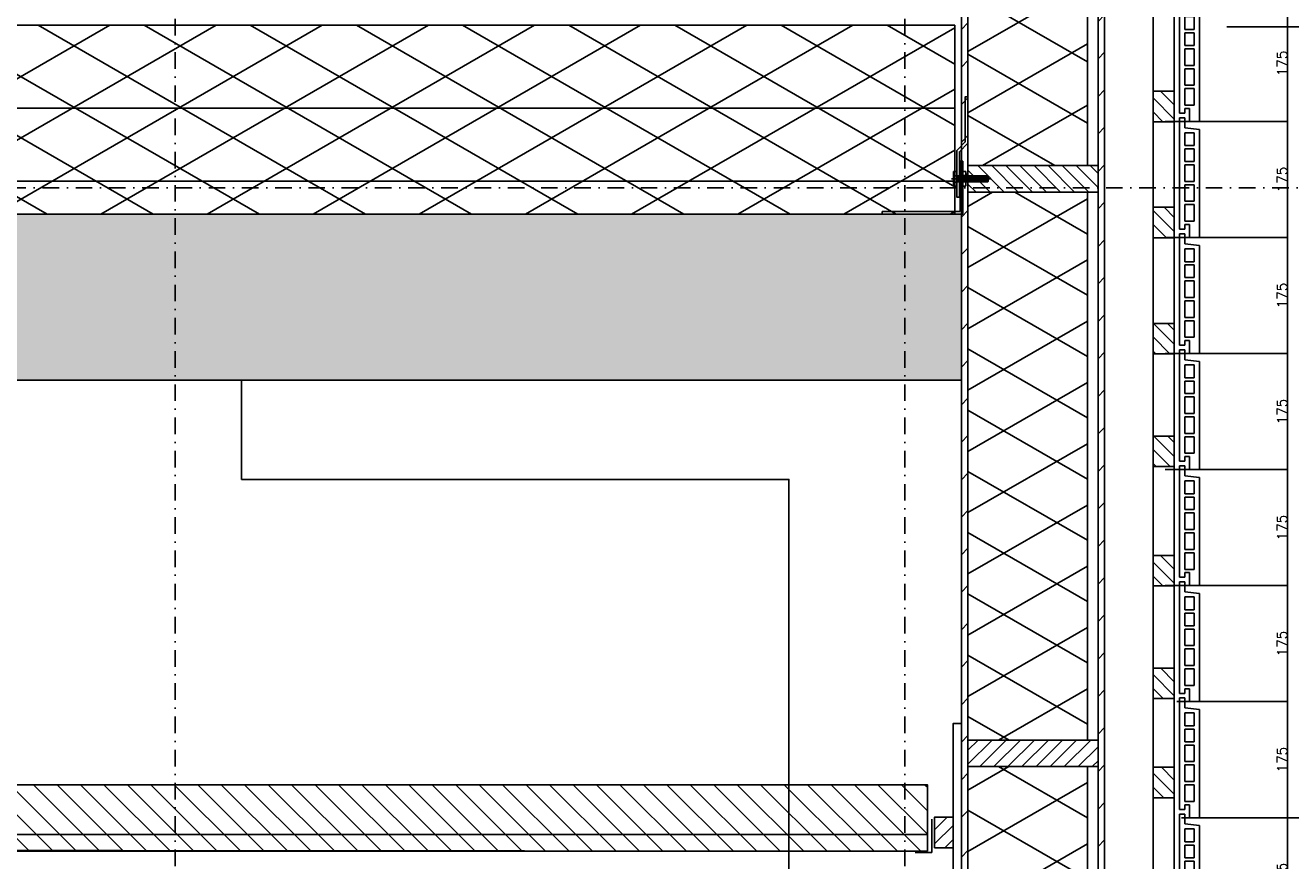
# Model space of a CAD drawing. Extents: x 149262 to 371235, y 141599 to 287858.
# Tile 56 of 60: x 162262 to 164169, y 191927 to 193187. Entities that reach past the tile are written whole.
import ezdxf

# ---------------------------------------------------------------- set-up
doc = ezdxf.new("R2010")
doc.units = 0
doc.header["$LTSCALE"] = 50
doc.header["$MEASUREMENT"] = 0
doc.header["$PDMODE"] = 3
doc.header["$PDSIZE"] = 0.1
doc.linetypes.add('DASHDOT', pattern=[1, 0.5, -0.25, 0, -0.25])
doc.linetypes.add('DD1', pattern=[2.66667, 1.66667, -0.5, 0, -0.5])
doc.layers.get('0').update_dxf_attribs({"linetype": 'CONTINUOUS'})
doc.layers.get('DEFPOINTS').update_dxf_attribs({"linetype": 'CONTINUOUS'})
for name, color, linetype in [('A--01A1_ACEER', 1, 'CONTINUOUS'), ('A--A21--_F-23-', 9, 'CONTINUOUS'), ('A--A23--_F--3-', 9, 'CONTINUOUS'), ('A--A25--_F--3-', 9, 'CONTINUOUS'), ('A--A42--_F--3-', 9, 'CONTINUOUS'), ('A--A42--_F-23-', 9, 'CONTINUOUS'), ('A--L13D3_VLOEREN', 3, 'CONTINUOUS'), ('A--L21--', 3, 'CONTINUOUS'), ('A--L21--_F-23-', 4, 'CONTINUOUS'), ('A--L21D1_BUITENWAND', 1, 'CONTINUOUS'), ('A--L21D3_BUITENWAND', 3, 'CONTINUOUS'), ('A--L25--', 7, 'CONTINUOUS'), ('A--L25--_F-23-', 7, 'CONTINUOUS'), ('A--L31--', 2, 'CONTINUOUS'), ('A--L35--', 7, 'CONTINUOUS'), ('A--L35--_F-23-', 7, 'CONTINUOUS'), ('A--L35-D2-_PLAFONDS', 2, 'CONTINUOUS'), ('A--L35-D4-_PLAFONDS', 4, 'CONTINUOUS'), ('A--L351-_F-23-', 7, 'CONTINUOUS'), ('A--L35D1_PLAFONDS', 1, 'CONTINUOUS'), ('A--L42--', 7, 'CONTINUOUS'), ('A--L42--_F--3-', 7, 'CONTINUOUS'), ('A--L42--_F-23-', 7, 'CONTINUOUS'), ('A--M$1A-_F123-', 1, 'CONTINUOUS'), ('STRAMIEN', 8, 'DD1'), ('X--LR---_CP', 7, 'CONTINUOUS')]:
    doc.layers.add(name, color=color, linetype=linetype)
doc.styles.add('HIEMSTRA', font='romans.shx')
doc.dimstyles.new('ALFA25', dxfattribs={"dimtxt": 50, "dimasz": 2, "dimexe": 0.3, "dimexo": 0.3, "dimgap": 2, "dimtad": 1, "dimdec": 0, "dimzin": 0, "dimdsep": 46, "dimtxsty": 'HIEMSTRA', "dimblk1": 'OBLIQUE', "dimblk2": 'OBLIQUE', "dimsah": 1, "dimcen": 0.09, "dimdle": 0.3, "dimclrd": 1, "dimclre": 1, "dimclrt": 2, "dimadec": 0, "dimazin": 0, "dimtfac": 0.75, "dimtdec": 4, "dimtix": 1, "dimtmove": 2, "dimatfit": 3, "dimldrblk": 'OBLIQUE', "dimfxl": 0, "dimtvp": 625, "dimtolj": 1, "dimtzin": 0, "dimarcsym": 0})
pattern_1 = [(45, (0, 0), (-10.6066, 10.6066), [])]

# ---------------------------------------------------------------- blocks, each defined once
blk = doc.blocks.new('ARGETON175')
at = {"layer": 'A--L21D3_BUITENWAND'}
for p, q in [((-8, 153), (-30, 150.5)), ((0, 168), (-8, 168)), ((-8, 153), (-8, 168)), ((0, 0), (0, 168)), ((-30, 150.5), (-30, -12.5)), ((-22, 145.5), (-22, 126)), ((-8, 145.5), (-22, 145.5)), ((-8, 126), (-8, 145.5)), ((-8, 126), (-22, 126)), ((-8, 121), (-22, 121)), ((-22, 121), (-22, 102)), ((-8, 102), (-8, 121)), ((-22, 102), (-8, 102)), ((-22, 97), (-22, 72)), ((-22, 97), (-8, 97)), ((-8, 72), (-8, 97)), ((-22, 72), (-8, 72)), ((-22, 67), (-22, 42)), ((-22, 67), (-8, 67)), ((-8, 42), (-8, 67)), ((-22, 42), (-8, 42)), ((-22, 37), (-22, 12)), ((-22, 37), (-8, 37)), ((-8, 12), (-8, 37)), ((-22, 12), (-8, 12)), ((-15, 7), (-15, -12.5)), ((-15, 7), (-8, 7)), ((-8, 7), (-8, 0)), ((-8, 0), (0, 0)), ((-30, -12.5), (-15, -12.5))]:
    blk.add_line(p, q, dxfattribs=at)
blk = doc.blocks.new('*U595')
at = {"layer": 'A--A42--_F-23-', "linetype": 'Continuous'}
h = blk.add_hatch(dxfattribs=at)
h.set_pattern_fill('ALFALINE', color=256, scale=40, style=0)
h.set_pattern_definition([(45, (-163884.01, -189441.78), (-28.284271, 28.284271), [])])
h.paths.add_polyline_path([(0, 0), (-5, 0), (-5, 4315.5), (0, 4315.5), (5, 4315.5), (5, 0)])
at = {"layer": 'A--L42--_F-23-', "color": 2, "linetype": 'Continuous'}
for points in [[(0, 0), (-5, 0), (-5, 4315.5), (0, 4315.5)], [(0, 0), (5, 0), (5, 4315.5), (0, 4315.5)]]:
    blk.add_lwpolyline(points, dxfattribs=at)
blk = doc.blocks.new('_OBLIQUE')
at = {"color": 0, "linetype": 'ByBlock'}
blk.add_line((-0.5, -0.5), (0.5, 0.5), dxfattribs=at)
blk = doc.blocks.new('*D307')
at = {"layer": 'A--M$1A-_F123-', "color": 1, "lineweight": -2}
for p, q in [((164005.1, 191991.8), (164164.6, 191991.8)), ((164164.6, 191816.7), (164164.6, 191991.9)), ((164005.1, 191816.8), (164164.6, 191816.8))]:
    blk.add_line(p, q, dxfattribs=at)
at = {"layer": 'DEFPOINTS', "color": 0}
for p in [(164005, 191991.8), (164164.6, 191991.8), (164005, 191816.8)]:
    blk.add_point(p, dxfattribs=at)
at = {"layer": 'A--M$1A-_F123-', "color": 1, "lineweight": -2, "xscale": 0.6, "yscale": 0.6, "zscale": 0.6}
for p, rotation in [((164164.6, 191991.8), 90), ((164164.6, 191816.8), 270)]:
    blk.add_blockref('_OBLIQUE', p, dxfattribs=dict(at, rotation=rotation))
at = {"layer": 'A--M$1A-_F123-', "color": 2, "insert": (164156.5, 191904.3), "char_height": 15, "attachment_point": 5, "rotation": 90, "style": 'HIEMSTRA'}
blk.add_mtext('\\A1;175', dxfattribs=at)
blk = doc.blocks.new('*D308')
at = {"layer": 'A--M$1A-_F123-', "color": 1, "lineweight": -2}
for p, q in [((163997.6, 192166.8), (164164.6, 192166.8)), ((164164.6, 191991.7), (164164.6, 192166.9)), ((164005.1, 191991.8), (164164.6, 191991.8))]:
    blk.add_line(p, q, dxfattribs=at)
at = {"layer": 'DEFPOINTS', "color": 0}
for p in [(163997.5, 192166.8), (164164.6, 192166.8), (164005, 191991.8)]:
    blk.add_point(p, dxfattribs=at)
at = {"layer": 'A--M$1A-_F123-', "color": 1, "lineweight": -2, "xscale": 0.6, "yscale": 0.6, "zscale": 0.6}
for p, rotation in [((164164.6, 192166.8), 90), ((164164.6, 191991.8), 270)]:
    blk.add_blockref('_OBLIQUE', p, dxfattribs=dict(at, rotation=rotation))
at = {"layer": 'A--M$1A-_F123-', "color": 2, "insert": (164156.5, 192079.3), "char_height": 15, "attachment_point": 5, "rotation": 90, "style": 'HIEMSTRA'}
blk.add_mtext('\\A1;175', dxfattribs=at)
blk = doc.blocks.new('*D309')
at = {"layer": 'A--M$1A-_F123-', "color": 1, "lineweight": -2}
for p, q in [((163980.1, 192341.8), (164164.6, 192341.8)), ((164164.6, 192166.7), (164164.6, 192341.9)), ((163997.6, 192166.8), (164164.6, 192166.8))]:
    blk.add_line(p, q, dxfattribs=at)
at = {"layer": 'DEFPOINTS', "color": 0}
for p in [(163980, 192341.8), (164164.6, 192341.8), (163997.5, 192166.8)]:
    blk.add_point(p, dxfattribs=at)
at = {"layer": 'A--M$1A-_F123-', "color": 1, "lineweight": -2, "xscale": 0.6, "yscale": 0.6, "zscale": 0.6}
for p, rotation in [((164164.6, 192341.8), 90), ((164164.6, 192166.8), 270)]:
    blk.add_blockref('_OBLIQUE', p, dxfattribs=dict(at, rotation=rotation))
at = {"layer": 'A--M$1A-_F123-', "color": 2, "insert": (164156.5, 192254.3), "char_height": 15, "attachment_point": 5, "rotation": 90, "style": 'HIEMSTRA'}
blk.add_mtext('\\A1;175', dxfattribs=at)
blk = doc.blocks.new('*D310')
at = {"layer": 'A--M$1A-_F123-', "color": 1, "lineweight": -2}
for p, q in [((163980.1, 192516.8), (164164.6, 192516.8)), ((164164.6, 192341.7), (164164.6, 192516.9)), ((163980.1, 192341.8), (164164.6, 192341.8))]:
    blk.add_line(p, q, dxfattribs=at)
at = {"layer": 'DEFPOINTS', "color": 0}
for p in [(163980, 192516.8), (164164.6, 192516.8), (163980, 192341.8)]:
    blk.add_point(p, dxfattribs=at)
at = {"layer": 'A--M$1A-_F123-', "color": 1, "lineweight": -2, "xscale": 0.6, "yscale": 0.6, "zscale": 0.6}
for p, rotation in [((164164.6, 192516.8), 90), ((164164.6, 192341.8), 270)]:
    blk.add_blockref('_OBLIQUE', p, dxfattribs=dict(at, rotation=rotation))
at = {"layer": 'A--M$1A-_F123-', "color": 2, "insert": (164156.5, 192429.3), "char_height": 15, "attachment_point": 5, "rotation": 90, "style": 'HIEMSTRA'}
blk.add_mtext('\\A1;175', dxfattribs=at)
blk = doc.blocks.new('*D311')
at = {"layer": 'A--M$1A-_F123-', "color": 1, "lineweight": -2}
for p, q in [((163980.1, 192691.8), (164164.6, 192691.8)), ((164164.6, 192516.7), (164164.6, 192691.9)), ((163980.1, 192516.8), (164164.6, 192516.8))]:
    blk.add_line(p, q, dxfattribs=at)
at = {"layer": 'DEFPOINTS', "color": 0}
for p in [(163980, 192691.8), (164164.6, 192691.8), (163980, 192516.8)]:
    blk.add_point(p, dxfattribs=at)
at = {"layer": 'A--M$1A-_F123-', "color": 1, "lineweight": -2, "xscale": 0.6, "yscale": 0.6, "zscale": 0.6}
for p, rotation in [((164164.6, 192691.8), 90), ((164164.6, 192516.8), 270)]:
    blk.add_blockref('_OBLIQUE', p, dxfattribs=dict(at, rotation=rotation))
at = {"layer": 'A--M$1A-_F123-', "color": 2, "insert": (164156.5, 192604.3), "char_height": 15, "attachment_point": 5, "rotation": 90, "style": 'HIEMSTRA'}
blk.add_mtext('\\A1;175', dxfattribs=at)
blk = doc.blocks.new('*D312')
at = {"layer": 'A--M$1A-_F123-', "color": 1, "lineweight": -2}
for p, q in [((163980.1, 192866.8), (164164.6, 192866.8)), ((164164.6, 192691.7), (164164.6, 192866.9)), ((163980.1, 192691.8), (164164.6, 192691.8))]:
    blk.add_line(p, q, dxfattribs=at)
at = {"layer": 'DEFPOINTS', "color": 0}
for p in [(163980, 192866.8), (164164.6, 192866.8), (163980, 192691.8)]:
    blk.add_point(p, dxfattribs=at)
at = {"layer": 'A--M$1A-_F123-', "color": 1, "lineweight": -2, "xscale": 0.6, "yscale": 0.6, "zscale": 0.6}
for p, rotation in [((164164.6, 192866.8), 90), ((164164.6, 192691.8), 270)]:
    blk.add_blockref('_OBLIQUE', p, dxfattribs=dict(at, rotation=rotation))
at = {"layer": 'A--M$1A-_F123-', "color": 2, "insert": (164156.5, 192779.3), "char_height": 15, "attachment_point": 5, "rotation": 90, "style": 'HIEMSTRA'}
blk.add_mtext('\\A1;175', dxfattribs=at)
blk = doc.blocks.new('*D314')
at = {"layer": 'A--M$1A-_F123-', "color": 1, "lineweight": -2}
for p, q in [((163980.1, 193041.8), (164164.6, 193041.8)), ((164164.6, 192866.7), (164164.6, 193041.9)), ((163980.1, 192866.8), (164164.6, 192866.8))]:
    blk.add_line(p, q, dxfattribs=at)
at = {"layer": 'DEFPOINTS', "color": 0}
for p in [(163980, 193041.8), (164164.6, 193041.8), (163980, 192866.8)]:
    blk.add_point(p, dxfattribs=at)
at = {"layer": 'A--M$1A-_F123-', "color": 1, "lineweight": -2, "xscale": 0.6, "yscale": 0.6, "zscale": 0.6}
for p, rotation in [((164164.6, 193041.8), 90), ((164164.6, 192866.8), 270)]:
    blk.add_blockref('_OBLIQUE', p, dxfattribs=dict(at, rotation=rotation))
at = {"layer": 'A--M$1A-_F123-', "color": 2, "insert": (164156.5, 192954.3), "char_height": 15, "attachment_point": 5, "rotation": 90, "style": 'HIEMSTRA'}
blk.add_mtext('\\A1;175', dxfattribs=at)
blk = doc.blocks.new('*D315')
at = {"layer": 'A--M$1A-_F123-', "color": 1, "lineweight": -2}
for p, q in [((163980.1, 193216.8), (164164.6, 193216.8)), ((164164.6, 193041.7), (164164.6, 193216.9)), ((163980.1, 193041.8), (164164.6, 193041.8))]:
    blk.add_line(p, q, dxfattribs=at)
at = {"layer": 'DEFPOINTS', "color": 0}
for p in [(163980, 193216.8), (164164.6, 193216.8), (163980, 193041.8)]:
    blk.add_point(p, dxfattribs=at)
at = {"layer": 'A--M$1A-_F123-', "color": 1, "lineweight": -2, "xscale": 0.6, "yscale": 0.6, "zscale": 0.6}
for p, rotation in [((164164.6, 193216.8), 90), ((164164.6, 193041.8), 270)]:
    blk.add_blockref('_OBLIQUE', p, dxfattribs=dict(at, rotation=rotation))
at = {"layer": 'A--M$1A-_F123-', "color": 2, "insert": (164156.5, 193129.3), "char_height": 15, "attachment_point": 5, "rotation": 90, "style": 'HIEMSTRA'}
blk.add_mtext('\\A1;175', dxfattribs=at)
blk = doc.blocks.new('*U594')
at = {"layer": 'A--A42--_F-23-', "linetype": 'Continuous'}
h = blk.add_hatch(dxfattribs=at)
h.set_pattern_fill('ALFALINE', color=256, scale=40, style=0)
h.set_pattern_definition([(45, (-163678.01, -191983.78), (-28.284271, 28.284271), [])])
h.paths.add_polyline_path([(0, 0), (5, 0), (5, 1788.5), (0, 1788.5), (-5, 1788.5), (-5, 0)])
at = {"layer": 'A--L42--_F-23-', "color": 2, "linetype": 'Continuous'}
for points in [[(-5, 0), (-5, 0), (-5, 1788.5), (0, 1788.5)], [(5, 0), (5, 0), (5, 1788.5), (0, 1788.5)]]:
    blk.add_lwpolyline(points, dxfattribs=at)
blk = doc.blocks.new('Q031612A')
at = {"layer": 'A--L35--_F-23-', "color": 1, "linetype": 'Continuous'}
for points in [[(0, 0), (0, 11), (-4.5, 11), (-5, 10.5), (-5, -10.5), (-4.5, -11), (0, -11), (0, -4.7), (-4.5, -4.7), (0, -4.7), (0, -11), (-4.5, -11), (-5, -10.5), (-5, -4.2), (-4.5, -4.7), (-5, -5.2)], [(-5, 4.4), (-4.5, 4.9), (-5, 5.4)], [(-4.5, 4.9), (0, 4.9), (0, -4.7)], [(1.7, 4.5), (0.6, -4.4)], [(0.6, 4.5), (0.6, -4.4)], [(3.2, 4.5), (2.1, -4.4)], [(4.7, 4.5), (3.6, -4.4)], [(6.2, 4.5), (5.1, -4.4)], [(7.7, 4.5), (6.6, -4.4)], [(9.2, 4.5), (8.1, -4.4)], [(10.7, 4.5), (9.6, -4.4)], [(12.3, 4.5), (11.2, -4.4)], [(13.8, 4.5), (12.7, -4.4)], [(15.3, 4.5), (14.2, -4.4)], [(16.8, 4.5), (15.7, -4.4)], [(18.3, 4.5), (17.2, -4.4)], [(19.8, 4.5), (18.7, -4.4)], [(21.3, 4.5), (20.2, -4.4)], [(22.8, 4.5), (21.7, -4.4)], [(24.3, 4.5), (23.2, -4.4)], [(25.9, 4.5), (24.8, -4.4)], [(27.4, 4.5), (26.3, -4.4)], [(28.9, 4.5), (27.8, -4.4)], [(30.4, 4.5), (29.3, -4.4)], [(31.9, 4.5), (30.8, -4.4)], [(33.4, 4.5), (32.3, -4.4)], [(34.9, 4.5), (33.8, -4.4)], [(36.4, 4.5), (35.3, -4.4)], [(37.9, 4.5), (36.8, -4.4)], [(39.5, 4.5), (38.4, -4.4)], [(41, 4.5), (39.9, -4.4)], [(42.5, 4.5), (41.4, -4.4)], [(44, 4.5), (42.9, -4.4)], [(45.5, 4.5), (44.4, -4.4)], [(47, 4.5), (45.9, -4.4)], [(47.6, -2.8), (47.5, -4.1)]]:
    blk.add_lwpolyline(points, dxfattribs=at)
blk.add_lwpolyline([(47.6, 4), (47.1, 4.5), (0, 4.5), (0, -4.4), (47.1, -4.4), (47.6, -3.9)], close=True, dxfattribs=at)
at = {"layer": 'A--L351-_F-23-', "color": 1, "linetype": 'DASHDOT'}
blk.add_lwpolyline([(-7.9, 0), (51.6, 0)], dxfattribs=at)
at = {"layer": 'X--LR---_CP', "color": 1, "linetype": 'DASHDOT'}
blk.add_point((0, 0), dxfattribs=at)
blk.add_point((0, 0), dxfattribs=at)
blk.add_point((0, 0), dxfattribs=at)
blk = doc.blocks.new('Q031611-')
at = {"layer": 'A--L35--_F-23-', "color": 1, "linetype": 'Continuous'}
for points in [[(5, 5.4), (5, 10.5), (4.5, 11), (0.5, 11), (0, 10.5), (0, 5.4), (0.5, 4.9), (4.5, 4.9), (5, 5.4), (5, 4.4), (4.5, 4.9), (5, 4.4), (5, -4.2), (4.5, -4.7), (0.5, -4.7), (0, -5.2), (0, -10.5), (0.5, -11), (4.5, -11), (5, -10.5), (5, -4.2), (4.5, -4.7), (5, -5.2), (4.5, -4.7), (0.5, -4.7), (0, -4.2), (0, -5.2), (0, 4.4), (0.5, 4.9), (0, 5.4), (0, 4.4)], [(0, 4.4), (0, -4.7)]]:
    blk.add_lwpolyline(points, dxfattribs=at)
at = {"layer": 'X--LR---_CP', "color": 1, "linetype": 'Continuous'}
blk.add_point((0, 0), dxfattribs=at)
blk.add_point((0, 0), dxfattribs=at)
blk.add_point((0, 0), dxfattribs=at)
blk = doc.blocks.new('*U593')
at = {"layer": 'A--A42--_F-23-', "linetype": 'Continuous'}
h = blk.add_hatch(dxfattribs=at)
h.set_pattern_fill('ALFALINE', color=256, scale=40, style=0)
h.set_pattern_definition([(45, (-163678.01, -189441.78), (-28.284271, 28.284271), [])])
h.paths.add_polyline_path([(0, 0), (-5, 0), (-5, 2542), (0, 2542), (5, 2542), (5, 0)])
at = {"layer": 'A--L42--_F-23-', "color": 2, "linetype": 'Continuous'}
for points in [[(0, 0), (-5, 0), (-5, 2542), (-5, 2542)], [(0, 0), (5, 0), (5, 2542), (5, 2542)]]:
    blk.add_lwpolyline(points, dxfattribs=at)
blk = doc.blocks.new('*D317')
at = {"layer": 'A--M$1A-_F123-', "color": 1, "lineweight": -2}
for p, q in [((164072.4, 193741.8), (164571.9, 193741.8)), ((164571.8, 191991.7), (164571.8, 193741.9)), ((164072.4, 191991.8), (164571.9, 191991.8))]:
    blk.add_line(p, q, dxfattribs=at)
at = {"layer": 'DEFPOINTS', "color": 0}
for p in [(164072.3, 193741.8), (164571.8, 193741.8), (164072.3, 191991.8)]:
    blk.add_point(p, dxfattribs=at)
at = {"layer": 'A--M$1A-_F123-', "color": 1, "lineweight": -2, "xscale": 0.6, "yscale": 0.6, "zscale": 0.6}
for p, rotation in [((164571.8, 193741.8), 90), ((164571.8, 191991.8), 270)]:
    blk.add_blockref('_OBLIQUE', p, dxfattribs=dict(at, rotation=rotation))
at = {"layer": 'A--M$1A-_F123-', "color": 2, "insert": (164628.1, 192635.5), "char_height": 15, "attachment_point": 5, "rotation": 90, "style": 'HIEMSTRA'}
blk.add_mtext('\\A1;10 stenen a 175', dxfattribs=at)
blk = doc.blocks.new('NH40_196')
at = {"layer": 'A--A25--_F--3-'}
h = blk.add_hatch(dxfattribs=at)
h.set_pattern_fill('ALFALINE', color=256, scale=15, style=0, pattern_type=2)
h.set_pattern_definition([(45, (-6, 0), (-10.6066, 10.6066), [])])
h.paths.add_polyline_path([(0, 0), (0, 196), (40, 196), (40, 0)])
at = {"layer": 'A--L25--_F-23-', "color": 2, "linetype": 'Continuous'}
blk.add_lwpolyline([(0, 0), (0, 196), (40, 196), (40, 0)], close=True, dxfattribs=at)
at = {"layer": 'X--LR---_CP'}
for p in [(0, 0), (0, 0), (40, 0)]:
    blk.add_point(p, dxfattribs=at)
blk = doc.blocks.new('*U592')
at = {"layer": 'A--A42--_F--3-', "linetype": 'Continuous'}
h = blk.add_hatch(dxfattribs=at)
h.set_pattern_fill('ALFALINE', color=256, scale=40, angle=45, style=0)
h.set_pattern_definition([(90, (-163666.76, -189441.78), (-40, 7e-15), [])])
h.paths.add_polyline_path([(0, 0), (-6.2, 0), (-6.2, 2692), (0, 2692), (6.2, 2692), (6.2, 0)])
at = {"layer": 'A--L42--_F--3-', "color": 3, "linetype": 'Continuous'}
for points in [[(0, 0), (-6.2, 0), (-6.2, 2692), (0, 2692)], [(0, 0), (6.2, 0), (6.2, 2692), (0, 2692)]]:
    blk.add_lwpolyline(points, dxfattribs=at)
blk = doc.blocks.new('HOUT46X32')
at = {"layer": 'A--A25--_F--3-'}
h = blk.add_hatch(dxfattribs=at)
h.set_pattern_fill('ALFALINE', color=256, scale=15, style=0, pattern_type=2)
h.set_pattern_definition(pattern_1)
h.paths.add_polyline_path([(0, 0), (0, 46), (32, 46), (32, 0)])
at = {"layer": 'A--L25--_F-23-', "color": 2, "linetype": 'Continuous'}
blk.add_lwpolyline([(0, 0), (0, 46), (32, 46), (32, 0)], close=True, dxfattribs=at)
at = {"layer": 'X--LR---_CP'}
for p in [(0, 0), (0, 0), (32, 0)]:
    blk.add_point(p, dxfattribs=at)
blk = doc.blocks.new('Q020259-')
at = {"layer": 'A--A25--_F--3-'}
h = blk.add_hatch(dxfattribs=at)
h.set_pattern_fill('ALFALINE', color=256, scale=15, style=0, pattern_type=2)
h.set_pattern_definition(pattern_1)
h.paths.add_polyline_path([(0, 0), (0, 46), (28, 46), (28, 0)])
at = {"layer": 'A--L25--_F-23-', "color": 2, "linetype": 'Continuous'}
blk.add_lwpolyline([(0, 0), (0, 46), (28, 46), (28, 0)], close=True, dxfattribs=at)
at = {"layer": 'X--LR---_CP'}
for p in [(0, 0), (0, 0), (28, 0)]:
    blk.add_point(p, dxfattribs=at)

msp = doc.modelspace()

# ---------------------------------------------------------------- hatches: boundary and pattern name
at = {"layer": 'A--01A1_ACEER', "linetype": 'Continuous'}
h = msp.add_hatch(dxfattribs=at)
h.set_pattern_fill('ANSI31', color=256, scale=200, style=0)
h.set_pattern_definition([(135, (323846.94, 96795.6), (17.6776695, 17.6776695), [])])
h.paths.add_polyline_path([(160585.2, 191943.7), (163621.9, 191941.5), (163621.9, 192041.5), (160585.3, 192041.5)])
at = {"layer": 'A--A21--_F-23-'}
h = msp.add_hatch(dxfattribs=at)
h.set_pattern_fill('ALFAISO', color=256, scale=80, angle=270, style=0, pattern_type=2)
h.set_pattern_definition([(210, (276319.424, 90145.88), (-40, 69.282032), []), (150, (276319.424, 90145.88), (40, 69.282032), [])])
h.paths.add_polyline_path([(163683, 193713.3), (163863, 193713.3), (163863, 192975.1), (163683, 192975.1)])
h = msp.add_hatch(dxfattribs=at)
h.set_pattern_fill('ALFAISO', color=256, scale=80, angle=270, style=0, pattern_type=2)
h.set_pattern_definition([(330, (40255.29, 86645.88), (40, 69.282032), []), (30, (40255.29, 86645.88), (-40, 69.282032), [])])
h.paths.add_polyline_path([(163663, 193186.8), (163663, 192901.8), (154851.7, 192901.8), (154851.7, 193186.8)])
h = msp.add_hatch(dxfattribs=at)
h.set_pattern_fill('ALFAISO', color=256, scale=80, angle=270, style=0, pattern_type=2)
h.set_pattern_definition([(330, (93736.86, 89160.25), (40, 69.28203), []), (30, (93736.86, 89160.25), (-40, 69.28203), [])])
h.paths.add_polyline_path([(163781, 192108.8), (163863, 192108.8), (163863, 192935.1), (163683, 192935.1), (163683, 192108.8), (163781, 192108.8), (163756.8, 192108.8)])
h = msp.add_hatch(dxfattribs=at)
h.set_pattern_fill('ALFAISO', color=256, scale=80, angle=270, style=0, pattern_type=2)
h.set_pattern_definition([(30, (93736.86, 295017.32), (40, -69.28203), []), (330, (93736.86, 295017.32), (-40, -69.28203), [])])
h.paths.add_polyline_path([(163781, 192068.8), (163863, 192068.8), (163863, 191242.4), (163683, 191242.4), (163683, 192068.8), (163781, 192068.8), (163756.8, 192068.8)])
at = {"layer": 'A--A23--_F--3-'}
h = msp.add_hatch(dxfattribs=at)
h.set_pattern_fill('ALFABET', color=256, scale=20, angle=1, style=0, pattern_type=2)
h.set_pattern_definition([(46, (40295.29, 86645.88), (-86.32078, 83.359004), []), (51, (40295.29, 86645.88), (143.64922, -10.04493), [15, -165]), (356, (40295.29, 86645.88), (-30.37155, 149.9312), [12, -132]), (101.4514, (40307.26, 86645.04), (113.27778, 139.88618), [12.74804, -140.22842]), (47.1842, (40294.6, 86685.88), (213.99344, -29.37358), [22.5, -247.5]), (97.6356, (40312.43, 86683.43), (183.50393, 198.05632), [19.12206, -210.3426]), (352.1842, (40294.6, 86685.88), (183.50378, 198.05647), [18, -198]), (22, (40314.77, 86676.23), (120.76856, -78.42802), [15, -165]), (327, (40314.77, 86676.23), (46.12453, 145.85721), [12, -132]), (72.4514, (40324.83, 86669.69), (166.89315, 67.42906), [12.74804, -140.22842]), (38.5, (40295.29, 86645.88), (1.269641, 66.611074), [0, -130.4, 0, -134, 0, -132.5]), (8.5, (40295.29, 86645.88), (51.229207, 79.788568), [0, -76.4, 0, -127.4, 0, -50.5]), (328.5, (40250.7, 86645.103), (106.826954, -2.64699), [0, -50, 0, -156, 0, -207]), (318.5, (40230.7, 86644.75), (116.270055, 22.05355), [0, -65, 0, -103.6, 0, -147]), (318.5, (40230.7, 86644.75), (116.270055, 22.05355), [0, -65, 0, -103.6, 0, -147])])
h.paths.add_polyline_path([(163673, 192901.7), (163673, 192651.8), (154861.7, 192651.8), (154861.7, 192901.8)])

# ---------------------------------------------------------------- linework, layer by layer
at = {"layer": 'A--L13D3_VLOEREN'}
for p, q in [((163671, 192905.8), (163671, 192981.8)), ((163671, 192981.8), (163675, 192981.8)), ((163675, 192901.8), (163675, 192981.8)), ((163553.7, 192901.8), (163553.7, 192905.8)), ((163553.7, 192905.8), (163671, 192905.8)), ((163553.7, 192901.8), (163675, 192901.8))]:
    msp.add_line(p, q, dxfattribs=at)
for points in [[(163663, 193186.8), (163663, 192901.8), (154851.7, 192901.8), (154851.7, 193186.8)], [(163670, 192927.8), (163670, 192996.1), (163683, 193009.1), (163683, 193079.1), (163679, 193079.1), (163679, 193010.8), (163666, 192997.8), (163666, 192927.8)]]:
    msp.add_lwpolyline(points, close=True, dxfattribs=at)
at = {"layer": 'A--L21--'}
for p, q in [((154861.8, 193061.7), (163663, 193061.7)), ((154861.8, 192951.7), (163663, 192951.7))]:
    msp.add_line(p, q, dxfattribs=at)
for points in [[(163683, 193713.3), (163863, 193713.3), (163863, 192975.1), (163683, 192975.1)], [(163781, 192108.8), (163863, 192108.8), (163863, 192935.1), (163683, 192935.1), (163683, 192108.8), (163781, 192108.8), (163756.8, 192108.8)], [(163781, 192068.8), (163863, 192068.8), (163863, 191242.4), (163683, 191242.4), (163683, 192068.8), (163781, 192068.8), (163756.8, 192068.8)]]:
    msp.add_lwpolyline(points, close=True, dxfattribs=at)
at = {"layer": 'A--L21--_F-23-', "linetype": 'Continuous'}
msp.add_lwpolyline([(163673, 192901.7), (163673, 192651.8), (154861.7, 192651.8), (154861.7, 192901.8)], close=True, dxfattribs=at)
at = {"layer": 'A--L21D1_BUITENWAND'}
msp.add_lwpolyline([(162588, 192651.8), (162588, 192501.8), (163413, 192501.8), (163413, 189401.8)], dxfattribs=at)
at = {"layer": 'A--L31--'}
for p, q in [((163994, 193757.3), (163994, 190268.1)), ((163962, 193711.3), (163962, 190268.1)), ((164073, 193184.6), (168939.7, 193184.6))]:
    msp.add_line(p, q, dxfattribs=at)
at = {"layer": 'A--L35-D2-_PLAFONDS'}
for p, q in [((163621.9, 191966.5), (160585.2, 191966.5)), ((163621.9, 191966.5), (163621.9, 191941.5)), ((163621.9, 191941.5), (160611.1, 191941.5))]:
    msp.add_line(p, q, dxfattribs=at)
at = {"layer": 'A--L35-D4-_PLAFONDS'}
for p, q in [((163628.3, 191939.5), (163628.3, 191989.5)), ((163603.3, 191939.5), (163628.3, 191939.5))]:
    msp.add_line(p, q, dxfattribs=at)
at = {"layer": 'A--L35D1_PLAFONDS', "linetype": 'Continuous'}
msp.add_lwpolyline([(160585.2, 191943.7), (163621.9, 191941.5), (163621.9, 192041.5), (160585.3, 192041.5)], close=True, dxfattribs=at)
at = {"layer": 'STRAMIEN', "linetype": 'DASHDOT'}
for p, q in [((162488, 200460.9), (162488, 180318.1)), ((163588, 200460.9), (163588, 180318.1)), ((157829, 192941.8), (168963, 192941.8))]:
    msp.add_line(p, q, dxfattribs=at)

# ---------------------------------------------------------------- block references
at = {"xscale": -1}
for p in [(164002, 193054.3), (164002, 192879.3), (164002, 192704.3), (164002, 192529.3), (164002, 192354.3), (164002, 192179.3), (164002, 192004.3), (164002, 191829.3)]:
    msp.add_blockref('ARGETON175', p, dxfattribs=at)
at = {"layer": 'A--L25--', "xscale": -1}
for p in [(163994, 193041.3), (163994, 192866.3), (163994, 192691.3), (163994, 192521.3), (163994, 192341.3), (163994, 192171.3), (163994, 192021.8)]:
    msp.add_blockref('HOUT46X32', p, dxfattribs=at)
at = {"layer": 'A--L25--', "rotation": 90}
msp.add_blockref('NH40_196', (163879, 192935.1), dxfattribs=at)
at = {"layer": 'A--L25--', "xscale": -1, "rotation": 90}
msp.add_blockref('NH40_196', (163879, 192108.8), dxfattribs=at)
at = {"layer": 'A--L25--'}
msp.add_blockref('Q020259-', (163632.5, 191946.5), dxfattribs=at)
msp.add_blockref('Q020259-', (163632.5, 191946.5), dxfattribs=at)
at = {"layer": 'A--L35--', "xscale": -1, "rotation": 180}
msp.add_blockref('Q031612A', (163666, 192955.3), dxfattribs=at)
at = {"layer": 'A--L35--'}
msp.add_blockref('Q031611-', (163675, 192955.3), dxfattribs=at)
at = {"layer": 'A--L42--'}
for name, p in [('*U594', (163678, 191983.8)), ('*U595', (163884, 189441.8)), ('*U592', (163666.8, 189441.8)), ('*U593', (163678, 189441.8))]:
    msp.add_blockref(name, p, dxfattribs=at)

# ---------------------------------------------------------------- dimensions: what is measured, and where the dimension line sits
at = {"layer": 'A--M$1A-_F123-'}
dim = msp.add_linear_dim(base=(164571.8, 193741.8), p1=(164072.3, 191991.8), p2=(164072.3, 193741.8), angle=90, text='10 stenen a 175', dimstyle='ALFA25', override={"dimscale": 0.3}, dxfattribs=at)
dim.commit()
dim.dimension.update_dxf_attribs({"geometry": '*D317', "text_midpoint": (164628.1, 192635.5), "dimtype": 160})
for base, p1, p2, picture, middle in [((164164.6, 193216.8), (163980, 193041.8), (163980, 193216.8), '*D315', (164156.5, 193129.3)), ((164164.6, 193041.8), (163980, 192866.8), (163980, 193041.8), '*D314', (164156.5, 192954.3)), ((164164.6, 192866.8), (163980, 192691.8), (163980, 192866.8), '*D312', (164156.5, 192779.3)), ((164164.6, 192691.8), (163980, 192516.8), (163980, 192691.8), '*D311', (164156.5, 192604.3)), ((164164.6, 192516.8), (163980, 192341.8), (163980, 192516.8), '*D310', (164156.5, 192429.3)), ((164164.6, 192341.8), (163997.5, 192166.8), (163980, 192341.8), '*D309', (164156.5, 192254.3)), ((164164.6, 192166.8), (164005, 191991.8), (163997.5, 192166.8), '*D308', (164156.5, 192079.3)), ((164164.6, 191991.8), (164005, 191816.8), (164005, 191991.8), '*D307', (164156.5, 191904.3))]:
    dim = msp.add_linear_dim(base=base, p1=p1, p2=p2, angle=90, dimstyle='ALFA25', override={"dimscale": 0.3}, dxfattribs=at)
    dim.commit()
    dim.dimension.update_dxf_attribs({"geometry": picture, "text_midpoint": middle})

doc.saveas('drawing.dxf')
